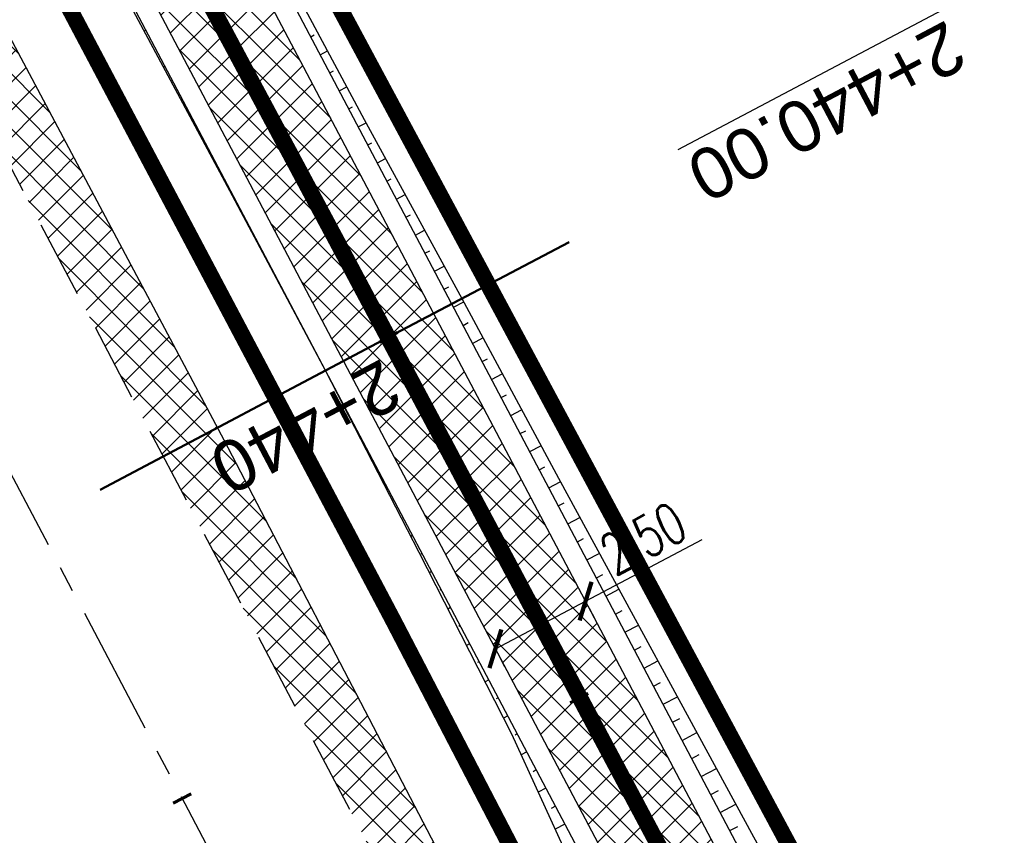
# Model space of a CAD drawing. Header units: metres. Extents: x 7529682 to 7533711, y 5721195 to 5727842.
# Tile 101 of 232: x 7530845 to 7530869, y 5725630 to 5725650. Entities that reach past the tile are written whole.
import ezdxf

# ---------------------------------------------------------------- set-up
doc = ezdxf.new("R2010")
doc.units = ezdxf.units.M
doc.header["$PDMODE"] = 1
doc.header["$PDSIZE"] = 0.3
for name, pattern in [('817-dzialki-09-05-04$0$HIDDEN', [0.375, 0.25, -0.125]), ('ACAD_ISO05W100', [33, 24, -3, 0, -3, 0, -3]), ('CENTER', [50.800000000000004, 31.75, -6.35, 6.35, -6.35]), ('CENTER2', [28.575000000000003, 19.05, -3.175, 3.175, -3.175]), ('HIDDEN', [9.524999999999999, 6.35, -3.175])]:
    doc.linetypes.add(name, pattern=pattern)
for name, color, linetype in [('C-DROGI-SYTUACJA', 7, 'Continuous'), ('C-DROGI-SYTUACJA-ETYKIETY', 7, 'Continuous'), ('D-hatch-pobocza', 131, 'Continuous'), ('D-pobocza', 60, 'Continuous'), ('D-rowy', 160, 'Continuous'), ('D-skarpa', 2, 'Continuous'), ('D-skarpa-kreskowanie', 2, 'Continuous'), ('D-wymiary', 1, 'Continuous')]:
    doc.layers.add(name, color=color, linetype=linetype)
for name, color, linetype, lineweight, true_color in [('D-hatch-ciag-pieszo-rowerowy', 7, 'Continuous', 13, 0xff9f80), ('D-LR-etap-III', 7, '817-dzialki-09-05-04$0$HIDDEN', 50, 0x00008f), ('D-przekroje-pop', 7, 'Continuous', 50, 0x000099)]:
    doc.layers.add(name, color=color, linetype=linetype, lineweight=lineweight, true_color=true_color)
for name, color, linetype, lineweight in [('D-krawędzie', 3, 'Continuous', 30), ('D-obrzeża', 2, 'Continuous', 30), ('D-oś', 10, 'CENTER', 30), ('D-pas-drogowy', 7, 'ACAD_ISO05W100', 50)]:
    doc.layers.add(name, color=color, linetype=linetype, lineweight=lineweight)
doc.layers.add('poprzeczki', color=7, linetype='Continuous', true_color=0x0000c7)
doc.styles.add('DIMTEXT', font='simplex.shx', dxfattribs={"width": 0.7})
doc.styles.get("Standard").update_dxf_attribs({"font": 'arial.ttf'})
doc.dimstyles.new('500', dxfattribs={"dimtxt": 1, "dimasz": 0.6999999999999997, "dimexe": 0.2, "dimexo": 0.5, "dimgap": 0.2, "dimtad": 1, "dimrnd": 0.005, "dimzin": 0, "dimdsep": 46, "dimtxsty": 'DIMTEXT', "dimblk": 'ARCHTICK', "dimcen": 0, "dimclrd": 256, "dimclre": 256, "dimclrt": 2, "dimadec": 5, "dimazin": 0, "dimtfac": 1, "dimtofl": 0, "dimtmove": 0, "dimatfit": 3, "dimfxl": 1, "dimtolj": 1, "dimtzin": 0, "dimlwd": -1, "dimlwe": -1, "dimarcsym": 0})
pattern_1 = [(45, (0, 0), (-0.3367596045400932, 0.3367596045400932), []), (135, (0, 0), (-0.3367596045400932, -0.3367596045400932), [])]

# ---------------------------------------------------------------- blocks, each defined once
blk = doc.blocks.new('_ArchTick')
at = {"color": 0, "linetype": 'ByBlock', "const_width": 0.15}
blk.add_lwpolyline([(-0.5, -0.5), (0.5, 0.5)], dxfattribs=at)
blk = doc.blocks.new('*D60')
at = {"layer": 'D-wymiary', "transparency": 16777216}
for p, q in [((7530858.886872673, 5725635.605452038), (7530861.74617086, 5725637.115040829)), ((7530856.676075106, 5725634.438244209), (7530858.886872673, 5725635.605452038)), ((7530859.120314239, 5725635.163292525), (7530858.9802493, 5725635.428588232)), ((7530856.909516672, 5725633.996084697), (7530856.769451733, 5725634.261380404))]:
    blk.add_line(p, q, dxfattribs=at)
at = {"layer": 'Defpoints', "color": 0, "transparency": 16777216}
for p in [(7530858.886872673, 5725635.605452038), (7530858.886872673, 5725635.605452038), (7530856.676075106, 5725634.438244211)]:
    blk.add_point(p, dxfattribs=at)
at = {"layer": 'D-wymiary', "transparency": 16777216, "xscale": 0.6999999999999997, "yscale": 0.6999999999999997, "zscale": 0.6999999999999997}
for p, rotation in [((7530858.886872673, 5725635.605452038), 27.83216332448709), ((7530856.676075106, 5725634.438244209), 207.8321633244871)]:
    blk.add_blockref('_ArchTick', p, dxfattribs=dict(at, rotation=rotation))
at = {"layer": 'D-wymiary', "color": 2, "transparency": 16777216, "insert": (7530860.299215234, 5725637.142678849), "char_height": 1, "attachment_point": 5, "rotation": 27.832163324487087, "style": 'DIMTEXT'}
blk.add_mtext('\\A1;2.50', dxfattribs=at)
blk = doc.blocks.new('AeccTickLine')
at = {"color": 0, "linetype": 'ByBlock', "lineweight": -2}
blk.add_line((0, 1), (-3.673819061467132e-16, -1), dxfattribs=at)

msp = doc.modelspace()

# ---------------------------------------------------------------- hatches: boundary and pattern name
at = {"layer": 'D-hatch-ciag-pieszo-rowerowy'}
h = msp.add_hatch(dxfattribs=at)
h.set_pattern_fill('ANSI37', color=256, scale=0.15, style=0)
h.set_pattern_definition(pattern_1)
edge = h.paths.add_edge_path()
edge.add_line((7530818.124334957, 5725713.249359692), (7530816.540020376, 5725710.847100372))
edge.add_line((7530816.540020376, 5725710.847100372), (7530819.007277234, 5725705.983293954))
edge.add_line((7530819.007277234, 5725705.983293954), (7530845.280506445, 5725656.022485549))
edge.add_line((7530845.280506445, 5725656.022485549), (7530865.098461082, 5725618.485480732))
edge.add_line((7530865.098461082, 5725618.485480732), (7530869.70981049, 5725609.718526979))
edge.add_line((7530869.70981049, 5725609.718526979), (7530876.808834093, 5725596.199115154))
edge.add_arc((7530894.516073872, 5725605.497161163), 20.00000000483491, 207.7038992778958, 238.1442358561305)
edge.add_line((7530883.960419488, 5725588.509572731), (7530886.535482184, 5725586.909494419))
edge.add_arc((7530875.979827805, 5725569.92190599), 19.99999999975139, 27.703899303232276, 58.144235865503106, ccw=False)
edge.add_line((7530893.687067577, 5725579.219952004), (7530895.075885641, 5725576.575080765))
edge.add_line((7530895.075885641, 5725576.575080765), (7530899.583029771, 5725578.80364787))
edge.add_line((7530899.583029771, 5725578.80364787), (7530895.584255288, 5725580.984413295))
edge.add_arc((7530877.877015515, 5725571.686367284), 20.00000000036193, 27.70389929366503, 58.14423586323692)
edge.add_line((7530888.432669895, 5725588.673955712), (7530885.857607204, 5725590.27403402))
edge.add_arc((7530896.413261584, 5725607.26162245), 20.00000000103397, 207.7038992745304, 238.1442358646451, ccw=False)
edge.add_line((7530878.706021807, 5725597.963576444), (7530871.923215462, 5725610.88078273))
edge.add_line((7530871.923215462, 5725610.88078273), (7530867.310156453, 5725619.650988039))
edge.add_line((7530867.310156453, 5725619.650988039), (7530847.49262991, 5725657.187182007))
edge.add_line((7530847.49262991, 5725657.187182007), (7530821.21878027, 5725707.149163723))
edge.add_line((7530821.21878027, 5725707.149163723), (7530818.124334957, 5725713.249359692))
at = {"layer": 'D-hatch-pobocza'}
h = msp.add_hatch(dxfattribs=at)
h.set_pattern_fill('ANSI37', color=256, scale=0.15, style=0)
h.set_pattern_definition(pattern_1)
h.paths.add_polyline_path([(7530850.03, 5725639.55), (7530838.259999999, 5725661.68), (7530828.61, 5725680.54), (7530814.732364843, 5725707.80960475), (7530813.811654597, 5725705.117107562), (7530824.739035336, 5725684.389287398), (7530840.856259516, 5725653.693092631), (7530860.675070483, 5725616.154465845), (7530865.283000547, 5725607.394015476), (7530878.050274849, 5725583.079962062), (7530883.103617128, 5725573.520038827), (7530886.053023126, 5725572.463225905), (7530871.95, 5725597.92), (7530858.969999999, 5725622.4)])

# ---------------------------------------------------------------- linework, layer by layer
at = {"layer": 'C-DROGI-SYTUACJA', "color": 10, "linetype": 'CENTER2', "lineweight": 35, "ltscale": 0.2}
msp.add_lwpolyline([(7530731.225186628, 5725876.243669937), (7530749.9411932, 5725840.80064079), (7530776.607199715, 5725790.32115803), (7530793.835011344, 5725757.415136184), (7530804.978317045, 5725736.312752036, -0.004099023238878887), (7530807.239406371, 5725731.944510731), (7530820.113028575, 5725706.566228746), (7530830.270223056, 5725687.299354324), (7530846.386568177, 5725656.604833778), (7530866.204308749, 5725619.068234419), (7530877.760224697, 5725597.076230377, 0.1335355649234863), (7530884.90917624, 5725589.391702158), (7530887.484076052, 5725587.791725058, -0.1336076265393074), (7530894.635661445, 5725580.10218264), (7530904.400482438, 5725561.506014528, -0.1127731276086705)], format="xyb", dxfattribs=at)
at = {"layer": 'D-krawędzie', "linetype": 'HIDDEN', "ltscale": 0.3, "flags": 128}
msp.add_lwpolyline([(7530572.009999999, 5726166.06), (7530620.380949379, 5726072.761487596), (7530641.555222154, 5726032.007915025), (7530660.960861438, 5725995.070069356), (7530689.128213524, 5725941.540167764), (7530707.335918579, 5725907.031820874), (7530725.255781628, 5725873.092686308), (7530743.969545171, 5725837.653904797), (7530770.526708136, 5725787.119408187), (7530787.864146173, 5725754.266918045), (7530809.897571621, 5725712.541613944), (7530824.739035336, 5725684.389287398), (7530840.856259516, 5725653.693092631), (7530860.675070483, 5725616.154465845), (7530865.283000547, 5725607.394015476), (7530878.050274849, 5725583.079962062), (7530918.171722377, 5725507.178125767), (7530950.162943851, 5725446.305402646), (7530993.419108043, 5725364.264712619), (7531022.766433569, 5725308.719304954), (7531053.80955549, 5725249.872416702), (7531081.165622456, 5725197.874670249), (7531103.902359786, 5725154.540603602), (7531128.123220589, 5725108.448161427), (7531149.3, 5725068.249999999), (7531167.380094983, 5725033.766927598), (7531197.164745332, 5724976.987689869), (7531228.151004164, 5724918.034426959), (7531253.152837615, 5724870.491119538), (7531286.7961686, 5724806.653565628), (7531306.739858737, 5724768.664832), (7531335.094443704, 5724714.652299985), (7531357.3191504, 5724672.438740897), (7531373.644908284, 5724641.454376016), (7531392.161870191, 5724605.998675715), (7531418.480331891, 5724555.852756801), (7531439.726902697, 5724515.582472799), (7531468.399107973, 5724461.077223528), (7531491.782023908, 5724416.527754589), (7531531.990296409, 5724339.832565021), (7531557.226635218, 5724291.658956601), (7531569.851546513, 5724267.577443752), (7531591.375556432, 5724226.547822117), (7531610.003879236, 5724191.103071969), (7531616.882991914, 5724177.998849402), (7531629.984986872, 5724153.025496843), (7531641.006768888, 5724132.021778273), (7531664.906257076, 5724087.616922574), (7531677.64401952, 5724064.785715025), (7531683.112433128, 5724054.988140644), (7531686.752875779, 5724048.180044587), (7531695.447538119, 5724031.696667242), (7531703.748818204, 5724015.917210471), (7531709.214143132, 5724005.513965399), (7531719.388607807, 5723986.14687362), (7531726.295217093, 5723973.000144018), (7531732.740794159, 5723960.735633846), (7531735.13, 5723956.19)], dxfattribs=at)
at = {"layer": 'D-LR-etap-III', "ltscale": 10, "flags": 128}
msp.add_lwpolyline([(7531750.474471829, 5723895.103125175, 0.4, 0.4, 0), (7531750.505, 5723895.13, 0.4, 0.4, 0), (7531682.71, 5724022.92, 0.4, 0.4, 0), (7531619.177023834, 5724147.203692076, 0.4, 0.4, 0), (7531592.308960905, 5724198.48863389, 0.4, 0.4, 0), (7531553.263875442, 5724272.918564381, 0.4, 0.4, 0), (7531504.019999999, 5724366.79, 0.4, 0.4, 0), (7531482.09, 5724407.62, 0.4, 0.4, 0), (7531412.350402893, 5724541.182759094, 0.4, 0.4, 0), (7531388.463669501, 5724586.929768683, 0.4, 0.4, 0), (7531345.12, 5724669.94, 0.4, 0.4, 0), (7531127.66, 5725081.67, 0.4, 0.4, 0), (7531059.253139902, 5725211.040795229, 0.4, 0.4, 0), (7531008.007244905, 5725307.953830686, 0.4, 0.4, 0), (7530964.181635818, 5725390.835555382, 0.4, 0.4, 0), (7530914.557354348, 5725484.683561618, 0.4, 0.4, 0), (7530865.243241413, 5725577.493975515, 0.4, 0.4, 0), (7530840.085257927, 5725624.058651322, 0.4, 0.4, 0), (7530802.559525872, 5725694.924584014, 0.4, 0.4, 0), (7530755.54, 5725787.51, 0.4, 0.4, 0), (7530708.717810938, 5725876.303221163, 0.4, 0.4, 0), (7530695.12, 5725902.09, 0.4, 0.4, 0), (7530642.91397006, 5726001.07839487, 0.4, 0.4, 0), (7530634.934723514, 5726016.146615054, 0.4, 0.4, 0), (7530610.820000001, 5726061.929999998, 0.4, 0.4, 0), (7530610.820000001, 5726061.929999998, 0.4, 0.4, 0), (7530607.21, 5726063.51, 0.4, 0.4, 0), (7530597.42, 5726080.68, 0.4, 0.4, 0), (7530591.16, 5726088.44, 0.4, 0.4, 0), (7530581.28, 5726107.21, 0.4, 0.4, 0), (7530571.29, 5726130.56, 0.4, 0.4, 0), (7530549.554994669, 5726171.527317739, 0.4, 0.4, 0), (7530531.014309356, 5726206.473807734, 0.4, 0.4, 0), (7530516.461208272, 5726236.016618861, 0.4, 0.4, 0), (7530500.798929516, 5726266.141265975, 0.4, 0.4, 0), (7530491.349999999, 5726283.94, 0.4, 0.4, 0), (7530482.4, 5726303.41, 0.4, 0.4, 0), (7530482.4, 5726303.41, 0.4, 0.4, 0), (7530450.41, 5726357.28, 0.4, 0.4, 0), (7530397.759396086, 5726458.499907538, 0.4, 0.4, 0), (7530334.707815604, 5726583.664702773, 0.4, 0.4, 0), (7530303.939274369, 5726645.167943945, 0.4, 0.4, 0), (7530300.509779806, 5726651.777515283, 0.4, 0.4, 0), (7530289.213532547, 5726671.966724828, 0.4, 0.4, 0), (7530281.54, 5726685.57, 0.4, 0.4, 0), (7530261.37085633, 5726724.163374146, 0.4, 0.4, 0), (7530254.03, 5726738.21, 0.4, 0.4, 0), (7530197.219999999, 5726845.06, 0.4, 0.4, 0), (7530194.71, 5726849.15, 0.4, 0.4, 0), (7530195.92, 5726850.75, 0.4, 0.4, 0), (7530170.546669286, 5726892.961489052, 0.4, 0.4, 0), (7530143.174718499, 5726945.065838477, 0.4, 0.4, 0), (7530105.059999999, 5727018.32, 0.4, 0.4, 0), (7530100.059999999, 5727027.16, 0.4, 0.4, 0), (7530062.318670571, 5727099.625398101, 0.4, 0.4, 0), (7530015.378537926, 5727189.420463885, 0.4, 0.4, 0), (7529983.207960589, 5727250.206596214, 0.4, 0.4, 0), (7529953.284293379, 5727306.74720398, 0.4, 0.4, 0), (7529900.67053443, 5727406.15903814, 0.4, 0.4, 0), (7529890.630239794, 5727425.131178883, 0.4, 0.4, 0), (7529875.155383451, 5727454.426350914, 0.4, 0.4, 0), (7529857.560096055, 5727487.787346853, 0.4, 0.4, 0), (7529835.194401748, 5727530.19312405, 0.4, 0.4, 0), (7529811.740544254, 5727574.662079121, 0.4, 0.4, 0), (7529792.101859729, 5727611.922638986, 0.4, 0.4, 0), (7529768.066117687, 5727657.469613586, 0.4, 0.4, 0), (7529755.210566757, 5727682.131373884, 0.4, 0.4, 0), (7529753.309999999, 5727681.13, 0.4, 0.4, 0), (7529739.21, 5727707.77, 0.4, 0.4, 0), (7529735.394745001, 5727711.251990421, 0.4, 0.4, 0), (7529725.42, 5727730.2, 0.4, 0.4, 0), (7529723.55, 5727729.88, 0.4, 0.4, 0), (7529695.566668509, 5727782.932080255, 0.4, 0.4, 0), (7529717.67971874, 5727794.024357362, 0.4, 0.4, 0), (7529736.274870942, 5727758.647400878, 0.4, 0.4, 0), (7529736.274870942, 5727758.647400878, 0.4, 0.4, 0), (7529744.511003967, 5727750.406106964, 0.4, 0.4, 0), (7529744.511003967, 5727750.406106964, 0.4, 0.4, 0), (7529750.282568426, 5727738.549848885, 0.4, 0.4, 0), (7529777.108510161, 5727687.569424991, 0.4, 0.4, 0), (7529796.51537536, 5727651.329932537, 0.4, 0.4, 0), (7529814.937945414, 5727616.793170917, 0.4, 0.4, 0), (7529839.006722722, 5727572.303976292, 0.4, 0.4, 0), (7529860.617626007, 5727532.509108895, 0.4, 0.4, 0), (7529882.348967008, 5727491.504261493, 0.4, 0.4, 0), (7529904.865139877, 5727449.096370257, 0.4, 0.4, 0), (7529920.747384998, 5727418.884773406, 0.4, 0.4, 0), (7529946.676504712, 5727368.547487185, 0.4, 0.4, 0), (7529972.024701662, 5727320.573310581, 0.4, 0.4, 0), (7529987.740014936, 5727290.153392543, 0.4, 0.4, 0), (7529996.497385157, 5727273.661630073, 0.4, 0.4, 0), (7530017.541471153, 5727234.202689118, 0.4, 0.4, 0), (7530033.053657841, 5727204.864166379, 0.4, 0.4, 0), (7530051.622983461, 5727170.222745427, 0.4, 0.4, 0), (7530069.276612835, 5727137.015751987, 0.4, 0.4, 0), (7530089.385386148, 5727097.533639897, 0.4, 0.4, 0), (7530109.712512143, 5727060.746615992, 0.4, 0.4, 0), (7530136.769722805, 5727011.640131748, 0.4, 0.4, 0), (7530162.446686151, 5726962.743777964, 0.4, 0.4, 0), (7530187.674104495, 5726916.992101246, 0.4, 0.4, 0), (7530207.820739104, 5726879.335323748, 0.4, 0.4, 0), (7530230.625609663, 5726834.518686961, 0.4, 0.4, 0), (7530262.288093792, 5726776.61832811, 0.4, 0.4, 0), (7530277.509672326, 5726760.213143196, 0.4, 0.4, 0), (7530286.036865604, 5726744.106684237, 0.4, 0.4, 0), (7530288.097472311, 5726735.884066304, 0.4, 0.4, 0), (7530290.393870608, 5726725.046963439, 0.4, 0.4, 0), (7530296.17664807, 5726713.582980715, 0.4, 0.4, 0), (7530302.726195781, 5726701.18226779, 0.4, 0.4, 0), (7530325.685047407, 5726657.466383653, 0.4, 0.4, 0), (7530343.243978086, 5726623.648592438, 0.4, 0.4, 0), (7530360.229820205, 5726591.746871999, 0.4, 0.4, 0), (7530383.20855044, 5726548.059469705, 0.4, 0.4, 0), (7530406.017875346, 5726503.605514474, 0.4, 0.4, 0), (7530427.464919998, 5726462.620289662, 0.4, 0.4, 0), (7530447.9278544, 5726424.388014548, 0.4, 0.4, 0), (7530471.126878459, 5726379.920667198, 0.4, 0.4, 0), (7530490.501003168, 5726343.033350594, 0.4, 0.4, 0), (7530509.499458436, 5726306.733076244, 0.4, 0.4, 0), (7530529.890269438, 5726267.244072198, 0.4, 0.4, 0), (7530543.852446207, 5726238.990319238, 0.4, 0.4, 0), (7530554.808897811, 5726218.943990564, 0.4, 0.4, 0), (7530559.027108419, 5726212.223286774, 0.4, 0.4, 0), (7530563.060988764, 5726206.409670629, 0.4, 0.4, 0), (7530566.93354971, 5726200.463543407, 0.4, 0.4, 0), (7530569.771022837, 5726194.901501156, 0.4, 0.4, 0), (7530571.47319415, 5726191.282350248, 0.4, 0.4, 0), (7530572.839142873, 5726188.024533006, 0.4, 0.4, 0), (7530575.295071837, 5726182.034664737, 0.4, 0.4, 0), (7530579.736851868, 5726173.306070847, 0.4, 0.4, 0), (7530583.3, 5726167.41, 0.4, 0.4, 0), (7530593.4, 5726163.33, 0.4, 0.4, 0), (7530598.618375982, 5726155.264489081, 0.4, 0.4, 0), (7530608.258304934, 5726140.497132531, 0.4, 0.4, 0), (7530603.269999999, 5726136.83, 0.4, 0.4, 0), (7530606.53, 5726131.84, 0.4, 0.4, 0), (7530604.239057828, 5726124.21679044, 0.4, 0.4, 0), (7530605.847136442, 5726121.630127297, 0.4, 0.4, 0), (7530608.971611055, 5726116.164124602, 0.4, 0.4, 0), (7530618.114293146, 5726097.791111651, 0.4, 0.4, 0), (7530651.213125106, 5726034.959524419, 0.4, 0.4, 0), (7530670.243741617, 5725998.61095082, 0.4, 0.4, 0), (7530698.075474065, 5725945.952624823, 0.4, 0.4, 0), (7530716.505955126, 5725911.3051464, 0.4, 0.4, 0), (7530735.223454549, 5725875.667401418, 0.4, 0.4, 0), (7530752.504235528, 5725842.154920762, 0.4, 0.4, 0), (7530778.310652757, 5725793.501254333, 0.4, 0.4, 0), (7530797.499961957, 5725756.381811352, 0.4, 0.4, 0), (7530812.518974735, 5725728.28874362, 0.4, 0.4, 0), (7530820.039295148, 5725713.160404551, 0.4, 0.4, 0), (7530822.422446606, 5725710.193574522, 0.4, 0.4, 0), (7530833.154893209, 5725688.800634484, 0.4, 0.4, 0), (7530849.629354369, 5725656.158601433, 0.4, 0.4, 0), (7530867.98290276, 5725621.963939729, 0.4, 0.4, 0), (7530872.629809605, 5725612.88760475, 0.4, 0.4, 0), (7530880.354488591, 5725597.594500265, 0.4, 0.4, 0), (7530883.839446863, 5725593.389159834, 0.4, 0.4, 0), (7530891.782113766, 5725587.763349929, 0.4, 0.4, 0), (7530895.038670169, 5725584.280746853, 0.4, 0.4, 0), (7530897.033644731, 5725580.941110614, 0.4, 0.4, 0), (7530900.951646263, 5725579.945856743, 0.4, 0.4, 0), (7530904.80970798, 5725571.977328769, 0.4, 0.4, 0), (7530903.682362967, 5725568.566434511, 0.4, 0.4, 0), (7530908.900614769, 5725558.844845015, 0.4, 0.4, 0), (7530910.252030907, 5725545.671606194, 0.4, 0.4, 0), (7530912.872986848, 5725538.645543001, 0.4, 0.4, 0), (7530945.278171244, 5725478.464284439, 0.4, 0.4, 0), (7530959.692318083, 5725450.24628822, 0.4, 0.4, 0), (7531002.82670893, 5725368.192370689, 0.4, 0.4, 0), (7531044.703532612, 5725290.314293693, 0.4, 0.4, 0), (7531064.098839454, 5725253.212562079, 0.4, 0.4, 0), (7531083.010253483, 5725216.677517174, 0.4, 0.4, 0), (7531113.013137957, 5725158.465613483, 0.4, 0.4, 0), (7531137.364304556, 5725113.07076138, 0.4, 0.4, 0), (7531150.830830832, 5725086.711759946, 0.4, 0.4, 0), (7531159.745663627, 5725076.640848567, 0.4, 0.4, 0), (7531166.309999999, 5725074.58, 0.4, 0.4, 0), (7531172.29, 5725062.58, 0.4, 0.4, 0), (7531170.589828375, 5725055.605912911, 0.4, 0.4, 0), (7531173.732823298, 5725044.080706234, 0.4, 0.4, 0), (7531215.342008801, 5724964.859648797, 0.4, 0.4, 0), (7531238.054496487, 5724921.684649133, 0.4, 0.4, 0), (7531262.389821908, 5724875.282876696, 0.4, 0.4, 0), (7531295.587160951, 5724811.265731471, 0.4, 0.4, 0), (7531348.487908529, 5724712.362812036, 0.4, 0.4, 0), (7531363.740817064, 5724682.68394264, 0.4, 0.4, 0), (7531366.986905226, 5724675.865317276, 0.4, 0.4, 0), (7531382.541261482, 5724646.110625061, 0.4, 0.4, 0), (7531401.299165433, 5724610.874551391, 0.4, 0.4, 0), (7531428.964837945, 5724558.862274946, 0.4, 0.4, 0), (7531449.111202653, 5724520.397801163, 0.4, 0.4, 0), (7531477.292992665, 5724465.831467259, 0.4, 0.4, 0), (7531500.996290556, 5724421.112506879, 0.4, 0.4, 0), (7531512.121834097, 5724400.549045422, 0.4, 0.4, 0), (7531513.78163794, 5724396.757451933, 0.4, 0.4, 0), (7531526.32, 5724379.39, 0.4, 0.4, 0), (7531566.783642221, 5724302.73628205, 0.4, 0.4, 0), (7531578.579156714, 5724282.774819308, 0.4, 0.4, 0), (7531584.232619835, 5724273.111246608, 0.4, 0.4, 0), (7531590.109283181, 5724263.508189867, 0.4, 0.4, 0), (7531593.027899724, 5724258.771479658, 0.4, 0.4, 0), (7531595.711841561, 5724254.226824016, 0.4, 0.4, 0), (7531601.659976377, 5724243.898197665, 0.4, 0.4, 0), (7531606.097733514, 5724235.986407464, 0.4, 0.4, 0), (7531609.382207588, 5724230.799061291, 0.4, 0.4, 0), (7531611.580260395, 5724227.671180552, 0.4, 0.4, 0), (7531612.707802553, 5724225.86410867, 0.4, 0.4, 0), (7531618.665224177, 5724214.480919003, 0.4, 0.4, 0), (7531619.885522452, 5724212.333950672, 0.4, 0.4, 0), (7531620.931818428, 5724210.787064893, 0.4, 0.4, 0), (7531623.518605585, 5724207.111542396, 0.4, 0.4, 0), (7531626.143926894, 5724203.61306897, 0.4, 0.4, 0), (7531632.022984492, 5724196.485954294, 0.4, 0.4, 0), (7531653.949089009, 5724152.617641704, 0.4, 0.4, 0), (7531656.750690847, 5724143.103797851, 0.4, 0.4, 0), (7531659.61440691, 5724133.254504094, 0.4, 0.4, 0), (7531661.627147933, 5724128.646047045, 0.4, 0.4, 0.01093811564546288), (7531674.314987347, 5724101.43546424, 0.4, 0.4, 0), (7531685.137626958, 5724081.408252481, 0.4, 0.4, 0), (7531692.159945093, 5724066.277333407, 0.4, 0.4, 0), (7531699.662164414, 5724051.388120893, 0.4, 0.4, 0), (7531704.480624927, 5724040.808561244, 0.4, 0.4, 0), (7531704.480624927, 5724040.808561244, 0.4, 0.4, 0), (7531704.401251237, 5724037.368913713, 0.4, 0.4, 0), (7531720.383609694, 5724003.441317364, 0.4, 0.4, 0), (7531728.79890528, 5723986.206298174, 0.4, 0.4, 0), (7531733.237926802, 5723977.192631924, 0.4, 0.4, 0), (7531736.750027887, 5723969.505210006, 0.4, 0.4, 0), (7531737.336143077, 5723968.518916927, 0.4, 0.4, 0), (7531738.285051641, 5723967.699360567, 0.4, 0.4, 0), (7531742.180915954, 5723962.346428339, 0.4, 0.4, 0), (7531744.286141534, 5723958.615526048, 0.4, 0.4, 0), (7531755.393260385, 5723944.192617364, 0.4, 0.4, 0), (7531758.69, 5723936.76, 0.4, 0.4, 0), (7531780.08, 5723929.25, 0.4, 0.4, 0), (7531792.611989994, 5723906.337708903, 0.4, 0.4, 0), (7531792.611989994, 5723906.337708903, 0.4, 0.4, 0), (7531756.962094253, 5723883.055323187, 0.4, 0.4, 0), (7531750.46, 5723895.130000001, 0.4, 0.4, 0), (7531750.46, 5723895.130000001, 0, 0, 0)], format="xyseb", dxfattribs=at)
at = {"layer": 'D-obrzeża'}
for points in [[(7530899.583029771, 5725578.80364787), (7530896.833245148, 5725580.303266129, -0.1318475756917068), (7530894.957147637, 5725582.091610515, 0.1174482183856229), (7530888.432669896, 5725588.673955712), (7530885.857607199, 5725590.274034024, -0.1336076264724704), (7530878.706021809, 5725597.963576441), (7530871.923215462, 5725610.88078273), (7530867.310156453, 5725619.650988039), (7530847.49262991, 5725657.187182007), (7530831.376460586, 5725687.881367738), (7530821.21878027, 5725707.149163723)], [(7530819.007277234, 5725705.983293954), (7530829.163985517, 5725686.717340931), (7530845.280506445, 5725656.022485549), (7530865.098461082, 5725618.485480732), (7530869.70981049, 5725609.718526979), (7530876.808834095, 5725596.199115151, 0.1336076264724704), (7530883.960419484, 5725588.509572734), (7530886.535482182, 5725586.909494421, -0.1336076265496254), (7530893.687067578, 5725579.219952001), (7530895.075659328, 5725576.575511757)]]:
    msp.add_lwpolyline(points, format="xyb", dxfattribs=at)
at = {"layer": 'D-oś', "ltscale": 0.1}
msp.add_lwpolyline([(7530915.075467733, 5725505.546186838), (7530874.953735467, 5725581.448561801), (7530862.185373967, 5725605.764687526), (7530857.578697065, 5725614.522755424), (7530837.759286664, 5725652.062517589), (7530821.64157021, 5725682.759649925), (7530806.802584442, 5725710.90727788), (7530784.768746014, 5725752.633364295), (7530767.429894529, 5725785.48853276), (7530740.872937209, 5725836.022638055), (7530722.160718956, 5725871.458493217), (7530704.240385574, 5725905.398518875), (7530686.031764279, 5725939.908602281), (7530657.86242703, 5725993.442278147), (7530638.453085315, 5726030.387171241), (7530594.845000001, 5726110.895), (7530594.845000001, 5726110.895), (7530594.845000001, 5726110.895), (7530540.21, 5726214.45)], dxfattribs=at)
at = {"layer": 'D-pas-drogowy', "ltscale": 0.2, "flags": 128}
msp.add_lwpolyline([(7531633.018560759, 5724182.834272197, 0.4, 0.4, 0), (7531617.558899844, 5724211.608162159, 0.4, 0.4, 0), (7531566.783642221, 5724302.73628205, 0.4, 0.4, 0), (7531538.419082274, 5724356.469679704, 0.4, 0.4, 0), (7531526.32, 5724379.39, 0.4, 0.4, 0), (7531516.102085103, 5724393.607319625, 0.4, 0.4, 0.001485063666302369), (7531513.78037409, 5724396.837773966, 0.4, 0.4, 0), (7531501.87, 5724413.41, 0.4, 0.4, 0), (7531474.926107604, 5724464.507896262, 0.4, 0.4, 0), (7531446.200436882, 5724518.992313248, 0.4, 0.4, 0), (7531424.962185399, 5724559.262257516, 0.4, 0.4, 0), (7531398.444460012, 5724609.565801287, 0.4, 0.4, 0), (7531379.647455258, 5724645.216004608, 0.4, 0.4, 0), (7531365.23, 5724672.56, 0.4, 0.4, 0), (7531341.305752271, 5724717.915356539, 0.4, 0.4, 0), (7531312.899996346, 5724771.788898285, 0.4, 0.4, 0), (7531292.590923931, 5724810.306502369, 0.4, 0.4, 0), (7531259.391619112, 5724873.271351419, 0.4, 0.4, 0), (7531233.740401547, 5724921.922582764, 0.4, 0.4, 0), (7531203.072738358, 5724980.092044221, 0.4, 0.4, 0), (7531173.471398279, 5725036.225177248, 0.4, 0.4, 0), (7531168.269999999, 5725046.09, 0.4, 0.4, 0), (7531172.29, 5725062.58, 0.4, 0.4, 0), (7531166.309999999, 5725074.58, 0.4, 0.4, 0), (7531150.32, 5725079.6, 0.4, 0.4, 0), (7531141.5, 5725096.43, 0.4, 0.4, 0), (7531109.311735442, 5725157.814415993, 0.4, 0.4, 0), (7531086.641300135, 5725201.047918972, 0.4, 0.4, 0), (7531059.198258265, 5725253.383662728, 0.4, 0.4, 0), (7531028.206828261, 5725312.48946212, 0.4, 0.4, 0), (7530999.104694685, 5725367.990143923, 0.4, 0.4, 0), (7530956.247527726, 5725449.724815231, 0.4, 0.4, 0), (7530924.397774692, 5725510.463768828, 0.4, 0.4, 0), (7530897.509999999, 5725561.74, 0.4, 0.4, 0), (7530894.46, 5725566.14, 0.4, 0.4, 0), (7530892.16, 5725570.49, 0.4, 0.4, 0), (7530869.362688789, 5725613.307018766, 0.4, 0.4, 0), (7530861.693971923, 5725627.704613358, 0.4, 0.4, 0), (7530852.74, 5725644.52, 0.4, 0.4, 0), (7530831.509999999, 5725684.2, 0.4, 0.4, 0), (7530811.13, 5725722.52, 0.4, 0.4, 0), (7530792.3476413, 5725757.940652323, 0.4, 0.4, 0), (7530768.03, 5725803.8, 0.4, 0.4, 0), (7530748.768542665, 5725840.178507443, 0.4, 0.4, 0), (7530727.7, 5725879.97, 0.4, 0.4, 0), (7530712.0981582, 5725909.54523909, 0.4, 0.4, 0), (7530693.644105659, 5725944.645156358, 0.4, 0.4, 0), (7530665.702224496, 5725997.538976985, 0.4, 0.4, 0), (7530641.759999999, 5726042.88, 0.4, 0.4, 0), (7530616.5, 5726091.48, 0.4, 0.4, 0), (7530604.628439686, 5726114.319880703, 0.4, 0.4, -0.007762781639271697), (7530602.5, 5726118.43, 0.4, 0.4, 0), (7530603.992037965, 5726123.394821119, 0.4, 0.4, 0), (7530606.53, 5726131.84, 0.4, 0.4, 0), (7530603.269999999, 5726136.83, 0.4, 0.4, 0), (7530593.775620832, 5726151.368713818, 0.4, 0.4, 0), (7530590.202637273, 5726156.84001263, 0.4, 0.4, 0), (7530583.3, 5726167.41, 0.4, 0.4, 0), (7530580.578343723, 5726170.427567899, 0.4, 0.4, 0), (7530575.849999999, 5726175.67, 0.4, 0.4, 0), (7530569.009999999, 5726186.66, 0.4, 0.4, 0), (7530562.555322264, 5726199.189409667, 0.4, 0.4, 0), (7530555.67, 5726211.39, 0.4, 0.4, 0), (7530548.29, 5726224.23, 0.4, 0.4, 0), (7530540.58, 5726237.71, 0.4, 0.4, 0), (7530532.679999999, 5726252.65, 0.4, 0.4, 0), (7530524.059999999, 5726269.35, 0.4, 0.4, 0), (7530502.82, 5726309.91, 0.4, 0.4, 0), (7530488.83, 5726336.63, 0.4, 0.4, 0), (7530466.03, 5726380.16, 0.4, 0.4, 0), (7530438.469999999, 5726432.77, 0.4, 0.4, 0), (7530424.53, 5726459.09, 0.4, 0.4, 0), (7530401.63, 5726502.97, 0.4, 0.4, 0), (7530383.38, 5726538.06, 0.4, 0.4, 0), (7530353.969999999, 5726593.52, 0.4, 0.4, 0), (7530338.469999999, 5726622.74, 0.4, 0.4, 0), (7530322.009999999, 5726653.88, 0.4, 0.4, 0), (7530297.54, 5726700.33, 0.4, 0.4, 0), (7530287.38, 5726719.6, 0.4, 0.4, 0), (7530285.94993921, 5726722.315508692, 0.4, 0.4, 0), (7530280.259999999, 5726733.12, 0.4, 0.4, 0), (7530266.73, 5726758.74, 0.4, 0.4, 0), (7530260.42, 5726770.47, 0.4, 0.4, 0), (7530253.25, 5726783.82, 0.4, 0.4, 0), (7530244.95, 5726799.33, 0.4, 0.4, 0), (7530239.389999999, 5726808.49, 0.4, 0.4, 0), (7530238.29, 5726807.9, 0.4, 0.4, 0), (7530218.11, 5726850.67, 0.4, 0.4, 0), (7530175.906646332, 5726928.168028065, 0.4, 0.4, 0), (7530096.679999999, 5727076.15, 0.4, 0.4, 0), (7530094.679999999, 5727079.89, 0.4, 0.4, 0), (7530064.59693469, 5727135.522637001, 0.4, 0.4, 0), (7530046.730970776, 5727168.8921561, 0.4, 0.4, 0), (7530025.803045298, 5727208.461374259, 0.4, 0.4, 0), (7530012.846501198, 5727232.979315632, 0.4, 0.4, 0), (7529994.15, 5727268.45, 0.4, 0.4, 0), (7529981.670868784, 5727291.93018666, 0.4, 0.4, 0), (7529949.889999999, 5727351.73, 0.4, 0.4, 0), (7529924.75, 5727399.03, 0.4, 0.4, 0), (7529915.515824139, 5727417.099754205, 0.4, 0.4, 0), (7529885.83, 5727475.19, 0.4, 0.4, 0), (7529862.559999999, 5727519.97, 0.4, 0.4, 0), (7529852.984923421, 5727538.191086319, 0.4, 0.4, 0), (7529836.513084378, 5727569.51130111, 0.4, 0.4, 0), (7529815.36890814, 5727609.140983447, 0.4, 0.4, 0), (7529792.795203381, 5727651.247499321, 0.4, 0.4, 0), (7529774.199114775, 5727685.858348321, 0.4, 0.4, 0), (7529746.966026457, 5727736.059440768, 0.4, 0.4, 0), (7529733.92, 5727757.62, 0.4, 0.4, 0), (7529708.607472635, 5727806.388536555, 0.4, 0.4, 0), (7529688.491967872, 5727796.344621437, 0.4, 0.4, 0), (7529723.55, 5727729.88, 0.4, 0.4, 0), (7529725.42, 5727730.2, 0.4, 0.4, 0), (7529735.38, 5727711.28, 0.4, 0.4, 0), (7529739.21, 5727707.77, 0.4, 0.4, 0), (7529753.309999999, 5727681.13, 0.4, 0.4, 0), (7529755.178396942, 5727682.114424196, 0.4, 0.4, 0), (7529792.101859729, 5727611.922638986, 0.4, 0.4, 0), (7529811.740544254, 5727574.662079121, 0.4, 0.4, 0), (7529835.194401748, 5727530.19312405, 0.4, 0.4, 0), (7529857.560096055, 5727487.787346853, 0.4, 0.4, 0), (7529875.155383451, 5727454.426350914, 0.4, 0.4, 0), (7529890.630239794, 5727425.131178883, 0.4, 0.4, 0), (7529900.67053443, 5727406.15903814, 0.4, 0.4, 0), (7529953.284293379, 5727306.74720398, 0.4, 0.4, 0), (7529983.207960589, 5727250.206596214, 0.4, 0.4, 0), (7530015.378537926, 5727189.420463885, 0.4, 0.4, 0), (7530062.318670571, 5727099.625398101, 0.4, 0.4, 0), (7530100.059999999, 5727027.16, 0.4, 0.4, 0), (7530105.059999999, 5727018.32, 0.4, 0.4, 0), (7530143.174718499, 5726945.065838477, 0.4, 0.4, 0), (7530170.546669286, 5726892.961489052, 0.4, 0.4, 0), (7530195.92, 5726850.75, 0.4, 0.4, 0), (7530194.71, 5726849.15, 0.4, 0.4, 0), (7530197.219999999, 5726845.06, 0.4, 0.4, 0), (7530254.03, 5726738.21, 0.4, 0.4, 0), (7530261.37085633, 5726724.163374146, 0.4, 0.4, 0), (7530281.54, 5726685.57, 0.4, 0.4, 0), (7530289.213532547, 5726671.966724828, 0.4, 0.4, 0), (7530300.509779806, 5726651.777515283, 0.4, 0.4, 0), (7530303.939274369, 5726645.167943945, 0.4, 0.4, 0), (7530334.707815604, 5726583.664702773, 0.4, 0.4, 0), (7530397.759396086, 5726458.499907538, 0.4, 0.4, 0), (7530450.41, 5726357.28, 0.4, 0.4, 0), (7530482.4, 5726303.41, 0.4, 0.4, 0), (7530483.687990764, 5726301.003383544, 0.4, 0.4, 0), (7530491.349999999, 5726283.94, 0.4, 0.4, 0), (7530512.67, 5726243.78, 0.4, 0.4, 0), (7530529.429999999, 5726209.46, 0.4, 0.4, 0), (7530571.29, 5726130.56, 0.4, 0.4, 0), (7530581.28, 5726107.21, 0.4, 0.4, 0), (7530591.16, 5726088.44, 0.4, 0.4, 0), (7530597.42, 5726080.68, 0.4, 0.4, 0), (7530607.21, 5726063.51, 0.4, 0.4, 0), (7530610.820000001, 5726061.929999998, 0.4, 0.4, 0), (7530634.934723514, 5726016.146615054, 0.4, 0.4, 0), (7530642.91397006, 5726001.07839487, 0.4, 0.4, 0), (7530695.12, 5725902.09, 0.4, 0.4, 0), (7530708.717810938, 5725876.303221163, 0.4, 0.4, 0), (7530755.54, 5725787.51, 0.4, 0.4, 0), (7530802.559525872, 5725694.924584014, 0.4, 0.4, 0), (7530840.085257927, 5725624.058651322, 0.4, 0.4, 0), (7530865.243241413, 5725577.493975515, 0.4, 0.4, 0), (7530914.557354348, 5725484.683561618, 0.4, 0.4, 0), (7530964.181635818, 5725390.835555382, 0.4, 0.4, 0), (7531008.007244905, 5725307.953830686, 0.4, 0.4, 0), (7531059.253139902, 5725211.040795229, 0.4, 0.4, 0), (7531127.66, 5725081.67, 0.4, 0.4, 0), (7531345.12, 5724669.94, 0.4, 0.4, 0), (7531388.463669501, 5724586.929768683, 0.4, 0.4, 0), (7531412.350402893, 5724541.182759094, 0.4, 0.4, 0), (7531482.09, 5724407.62, 0.4, 0.4, 0), (7531504.019999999, 5724366.79, 0.4, 0.4, 0), (7531519.374444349, 5724337.520497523, 0.4, 0.4, 0), (7531563.748815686, 5724252.931583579, 0.4, 0.4, 0), (7531602.175111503, 5724179.681224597, 0.4, 0.4, 0), (7531619.177023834, 5724147.203692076, 0.4, 0.4, 0), (7531625.038493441, 5724135.63500206, 0.4, 0.4, 0), (7531656.796442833, 5724073.31633882, 0.4, 0.4, 0), (7531675.12, 5724037.36, 0.4, 0.4, 0), (7531682.71, 5724022.92, 0.4, 0.4, 0), (7531705.565196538, 5723979.810545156, 0.4, 0.4, 0), (7531736.605941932, 5723921.261514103, 0.4, 0.4, 0), (7531750.46, 5723895.130000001, 0.4, 0.4, 0), (7531740.769999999, 5723886.56, 0.4, 0.4, 0), (7531732.86, 5723885, 0.4, 0.4, 0), (7531722.179999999, 5723887.77, 0.4, 0.4, 0), (7531729.87, 5723862.17, 0.4, 0.4, 0), (7531742.92, 5723861.93, 0.4, 0.4, 0), (7531763.71, 5723859.52, 0.4, 0.4, 0), (7531768.42, 5723854.12, 0.4, 0.4, 0), (7531787.42, 5723817.97, 0.4, 0.4, 0), (7531795.57, 5723809.82, 0.4, 0.4, 0), (7531816.346897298, 5723819.850397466, 0.4, 0.4, 0), (7531816.346897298, 5723819.850397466, 0.4, 0.4, 0), (7531805.059999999, 5723843.23, 0.4, 0.4, 0), (7531803.61, 5723886.23, 0.4, 0.4, 0), (7531803.61, 5723886.23, 0.4, 0.4, 0), (7531780.08, 5723929.25, 0.4, 0.4, 0), (7531758.69, 5723936.76, 0.4, 0.4, 0), (7531749.3590272, 5723946.412126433, 0.4, 0.4, 0), (7531742.71, 5723953.29, 0.4, 0.4, 0), (7531735.177368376, 5723967.877529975, 0.4, 0.4, 0), (7531722.37, 5723992.68, 0.4, 0.4, 0), (7531705.041669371, 5724030.885563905, 0.4, 0.4, 0), (7531699.469999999, 5724043.17, 0.4, 0.4, 0), (7531692.69, 5724058.11, 0.4, 0.4, 0), (7531679.672010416, 5724084.016803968, 0.4, 0.4, 0), (7531674.55, 5724094.21, 0.4, 0.4, 0), (7531666.633166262, 5724114.002855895, 0.4, 0.4, 0), (7531649, 5724153.82, 0.4, 0.4, 0), (7531641.49, 5724149.34, 0.4, 0.4, 0), (7531626.04, 5724179.34, 0.4, 0.4, 0), (7531633.03, 5724182.84, 0, 0, 0)], format="xyseb", dxfattribs=at)
at = {"layer": 'D-pobocza'}
msp.add_lwpolyline([(7530886.053023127, 5725572.463225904), (7530871.95, 5725597.92), (7530858.969999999, 5725622.4), (7530850.03, 5725639.55), (7530838.259999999, 5725661.68), (7530828.61, 5725680.54), (7530814.732364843, 5725707.80960475)], dxfattribs=at)
for points in [[(7530896.348277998, 5725580.604899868), (7530896.026936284, 5725581.216864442, 0.1336076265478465), (7530888.696561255, 5725589.098645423), (7530886.121498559, 5725590.698723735, -0.1336076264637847), (7530879.148702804, 5725598.196027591), (7530872.365896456, 5725611.11323388), (7530867.752495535, 5725619.884089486), (7530847.935054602, 5725657.420121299), (7530831.818955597, 5725688.114173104), (7530821.661080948, 5725707.382337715)], [(7530818.564976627, 5725705.750120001), (7530828.721490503, 5725686.484535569), (7530844.838081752, 5725655.789546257), (7530864.656122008, 5725618.25237927), (7530869.267292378, 5725609.485765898), (7530876.366153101, 5725595.966664, 0.1336076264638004), (7530883.696528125, 5725588.084883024), (7530886.271590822, 5725586.484804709, -0.133607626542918), (7530893.244386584, 5725578.987500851), (7530894.624227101, 5725576.359726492)]]:
    msp.add_lwpolyline(points, format="xyb", dxfattribs=at)
at = {"layer": 'D-przekroje-pop', "extrusion": (0.4668831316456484, -0.8843190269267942, 0), "elevation": -1547265.498721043}
msp.add_lwpolyline([(9332888.23489752, 0), (9332883.23489752, 0), (9332875.23489752, 0)], dxfattribs=at)
at = {"layer": 'D-rowy', "linetype": 'HIDDEN', "ltscale": 0.1, "const_width": 0.4, "flags": 128}
msp.add_lwpolyline([(7530883.810764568, 5725577.738263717), (7530881.989102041, 5725581.824857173), (7530870.79461293, 5725603.155420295), (7530854.160482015, 5725635.155020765), (7530838.135953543, 5725665.424356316), (7530816.674009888, 5725707.159485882)], dxfattribs=at)
at = {"layer": 'D-skarpa', "linetype": 'Continuous'}
for points in [[(7530845.433975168, 5725654.480680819), (7530850.155181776, 5725645.665142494), (7530852.507902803, 5725641.253211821), (7530854.79849637, 5725636.808480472), (7530857.074458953, 5725632.35602458), (7530859.151880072, 5725627.798747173), (7530861.089431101, 5725623.16762426), (7530862.668583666, 5725621.145757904), (7530864.042654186, 5725619.072733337), (7530864.52177466, 5725618.179927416), (7530866.398996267, 5725614.66686903), (7530873.468715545, 5725601.436979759)], [(7530851.098232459, 5725651.817101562), (7530853.462289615, 5725647.411155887), (7530855.853869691, 5725643.019741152), (7530858.220829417, 5725638.615327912), (7530863.00587516, 5725629.833493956), (7530865.409352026, 5725625.448360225), (7530866.51974949, 5725623.179010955), (7530868.107035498, 5725620.072793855), (7530869.915988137, 5725616.514907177), (7530872.20720501, 5725612.070602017), (7530874.514748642, 5725607.634875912)]]:
    msp.add_lwpolyline(points, dxfattribs=at)
at = {"layer": 'D-skarpa-kreskowanie', "linetype": 'Continuous'}
for p, q in [((7530848.062800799, 5725649.572081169, 107.6017160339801), (7530848.108032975, 5725649.595961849, 107.5676148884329)), ((7530852.149156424, 5725649.438229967, 107.7006206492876), (7530852.237011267, 5725649.484613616, 107.6343857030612)), ((7530848.29886113, 5725649.131304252, 107.600483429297), (7530848.320167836, 5725649.142553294, 107.5844200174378)), ((7530852.382597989, 5725648.996070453, 107.7013623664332), (7530852.561271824, 5725649.090402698, 107.5666577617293)), ((7530848.53492146, 5725648.690527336, 107.599250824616), (7530848.574916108, 5725648.711642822, 107.5690983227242)), ((7530852.616039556, 5725648.55391094, 107.7021040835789), (7530852.706858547, 5725648.601859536, 107.6336344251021)), ((7530848.77098179, 5725648.24975042, 107.5980182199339), (7530848.789669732, 5725648.259616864, 107.5839291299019)), ((7530852.849481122, 5725648.111751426, 107.7028458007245), (7530853.034083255, 5725648.209213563, 107.5636717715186)), ((7530849.007042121, 5725647.808973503, 107.596785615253), (7530849.041799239, 5725647.827323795, 107.5705817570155)), ((7530853.082922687, 5725647.669591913, 107.7035875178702), (7530853.176705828, 5725647.719105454, 107.6328831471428)), ((7530849.243102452, 5725647.368196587, 107.5955530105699), (7530849.259171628, 5725647.376680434, 107.5834382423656)), ((7530853.316364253, 5725647.227432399, 107.7043292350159), (7530853.507413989, 5725647.328298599, 107.5602942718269)), ((7530849.479162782, 5725646.927419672, 107.59432040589), (7530849.50868237, 5725646.943004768, 107.5720651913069)), ((7530853.549805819, 5725646.785272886, 107.7050709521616), (7530853.648188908, 5725646.837215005, 107.6308986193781)), ((7530849.715223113, 5725646.486642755, 107.5930878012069), (7530849.728673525, 5725646.493744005, 107.5829473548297)), ((7530853.783247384, 5725646.343113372, 107.7058126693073), (7530853.985730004, 5725646.450015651, 107.5531583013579)), ((7530849.951283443, 5725646.045865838, 107.5918551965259), (7530849.975565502, 5725646.058685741, 107.5735486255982)), ((7530854.01668895, 5725645.900953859, 107.7065543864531), (7530854.120788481, 5725645.955914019, 107.6280723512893)), ((7530850.187236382, 5725645.605032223, 107.5906272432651), (7530850.198121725, 5725645.610779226, 107.5824587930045)), ((7530854.250130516, 5725645.458794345, 107.7072961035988), (7530854.464046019, 5725645.571732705, 107.5460223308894)), ((7530850.422508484, 5725645.163839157, 107.5894287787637), (7530850.442448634, 5725645.174366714, 107.5750320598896)), ((7530854.483572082, 5725645.016634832, 107.7080378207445), (7530854.593388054, 5725645.074613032, 107.6252460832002)), ((7530850.657780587, 5725644.722646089, 107.5882303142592), (7530850.666835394, 5725644.727426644, 107.5820020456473)), ((7530854.717013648, 5725644.574475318, 107.7087795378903), (7530854.942362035, 5725644.693449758, 107.5388863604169)), ((7530850.89305269, 5725644.281453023, 107.5870318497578), (7530850.909331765, 5725644.290047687, 107.576515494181)), ((7530854.950455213, 5725644.132315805, 107.709521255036), (7530855.065987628, 5725644.193312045, 107.6224198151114)), ((7530851.128324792, 5725643.840259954, 107.5858333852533), (7530851.135549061, 5725643.844074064, 107.5815452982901)), ((7530855.183896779, 5725643.690156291, 107.7102629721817), (7530855.420678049, 5725643.815166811, 107.5317503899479)), ((7530851.363596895, 5725643.399066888, 107.5846349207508), (7530851.376214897, 5725643.405728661, 107.5779989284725)), ((7530855.417338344, 5725643.247996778, 107.7110046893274), (7530855.5385872, 5725643.312011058, 107.6195935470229)), ((7530851.598868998, 5725642.95787382, 107.5834364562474), (7530851.60426273, 5725642.960721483, 107.5810885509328)), ((7530855.65077991, 5725642.805837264, 107.7117464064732), (7530855.898529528, 5725642.936638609, 107.5249646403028)), ((7530851.8341411, 5725642.516680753, 107.5822379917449), (7530851.843098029, 5725642.521409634, 107.579482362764)), ((7530855.884221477, 5725642.363677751, 107.7124881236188), (7530856.009723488, 5725642.429937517, 107.6178704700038)), ((7530852.069413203, 5725642.075487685, 107.5810395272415), (7530852.072976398, 5725642.077368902, 107.5806318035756)), ((7530856.117663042, 5725641.921518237, 107.7132298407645), (7530856.371921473, 5725642.055755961, 107.5215409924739)), ((7530852.30998116, 5725641.637090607, 107.5809657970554), (7530852.304685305, 5725641.634294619, 107.579841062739)), ((7530856.351104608, 5725641.479358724, 107.7139715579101), (7530856.479861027, 5725641.547336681, 107.616900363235)), ((7530852.543422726, 5725641.194931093, 107.5817075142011), (7530852.54126684, 5725641.193792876, 107.5800821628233)), ((7530856.584546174, 5725641.03719921, 107.7147132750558), (7530856.845313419, 5725641.174873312, 107.5181173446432)), ((7530852.776864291, 5725640.75277158, 107.5824492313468), (7530852.76817031, 5725640.748181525, 107.5758947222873)), ((7530856.81798774, 5725640.595039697, 107.7154549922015), (7530856.949998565, 5725640.664735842, 107.6159302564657)), ((7530853.010305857, 5725640.310612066, 107.5831909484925), (7530853.003767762, 5725640.307160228, 107.5782617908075)), ((7530857.051429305, 5725640.152880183, 107.7161967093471), (7530857.318705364, 5725640.293990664, 107.5146936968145)), ((7530853.243747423, 5725639.868452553, 107.5839326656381), (7530853.226289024, 5725639.859235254, 107.5707705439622)), ((7530857.284870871, 5725639.71072067, 107.7169384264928), (7530857.420136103, 5725639.782135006, 107.6149601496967)), ((7530853.477188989, 5725639.426293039, 107.5846743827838), (7530853.466268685, 5725639.420527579, 107.5764414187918)), ((7530857.518312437, 5725639.268561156, 107.7176801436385), (7530857.79209731, 5725639.413108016, 107.5112700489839)), ((7530853.710630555, 5725638.984133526, 107.5854160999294), (7530853.684407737, 5725638.970288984, 107.5656463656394)), ((7530857.751754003, 5725638.826401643, 107.7184218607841), (7530857.890273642, 5725638.899534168, 107.6139900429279)), ((7530853.944072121, 5725638.541974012, 107.5861578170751), (7530853.928769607, 5725638.53389493, 107.5746210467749)), ((7530857.985195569, 5725638.38424213, 107.7191635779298), (7530858.265971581, 5725638.532480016, 107.5074827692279)), ((7530854.177513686, 5725638.099814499, 107.5868995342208), (7530854.142526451, 5725638.081342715, 107.5605221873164)), ((7530858.218637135, 5725637.942082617, 107.7199052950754), (7530858.361930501, 5725638.017735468, 107.6118745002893)), ((7530854.410955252, 5725637.657654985, 107.5876412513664), (7530854.391270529, 5725637.647262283, 107.5728006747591)), ((7530858.4520787, 5725637.499923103, 107.7206470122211), (7530858.744476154, 5725637.654296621, 107.5002046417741)), ((7530854.644396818, 5725637.215495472, 107.5883829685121), (7530854.600645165, 5725637.192396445, 107.5553980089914)), ((7530858.685520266, 5725637.05776359, 107.7213887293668), (7530858.834624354, 5725637.136484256, 107.6089771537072)), ((7530854.877838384, 5725636.773335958, 107.5891246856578), (7530854.853671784, 5725636.760577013, 107.570905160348)), ((7530858.918961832, 5725636.615604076, 107.7221304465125), (7530859.222980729, 5725636.776113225, 107.4929265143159)), ((7530855.11127995, 5725636.331176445, 107.5898664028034), (7530855.05710144, 5725636.302572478, 107.5490204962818)), ((7530859.152403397, 5725636.173444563, 107.7228721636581), (7530859.307318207, 5725636.255233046, 107.6060798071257)), ((7530855.344721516, 5725635.889016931, 107.5906081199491), (7530855.314709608, 5725635.87317191, 107.5679817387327)), ((7530859.385844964, 5725635.731285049, 107.7236138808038), (7530859.701485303, 5725635.89792983, 107.4856483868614)), ((7530855.578163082, 5725635.446857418, 107.5913498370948), (7530855.512293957, 5725635.412081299, 107.5416902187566)), ((7530859.61928653, 5725635.289125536, 107.7243555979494), (7530859.78001206, 5725635.373981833, 107.6031824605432)), ((7530855.811604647, 5725635.004697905, 107.5920915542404), (7530855.775747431, 5725634.985766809, 107.5650583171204)), ((7530859.852728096, 5725634.846966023, 107.7250973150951), (7530860.179989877, 5725635.019746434, 107.4783702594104)), ((7530856.045046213, 5725634.562538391, 107.5928332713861), (7530855.967486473, 5725634.521590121, 107.5343599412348)), ((7530860.086169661, 5725634.404806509, 107.7258390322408), (7530860.252705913, 5725634.492730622, 107.600285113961)), ((7530856.278487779, 5725634.120378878, 107.5935749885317), (7530856.236785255, 5725634.098361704, 107.5621348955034)), ((7530860.319611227, 5725633.962646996, 107.7265807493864), (7530860.658494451, 5725634.141563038, 107.4710921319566)), ((7530856.511929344, 5725633.678219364, 107.5943167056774), (7530856.422678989, 5725633.631098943, 107.5270296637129)), ((7530860.553052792, 5725633.520487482, 107.7273224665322), (7530860.725399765, 5725633.611479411, 107.5973877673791)), ((7530856.745370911, 5725633.236059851, 107.5950584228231), (7530856.697823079, 5725633.210956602, 107.5592114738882)), ((7530860.786494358, 5725633.078327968, 107.7280641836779), (7530861.136999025, 5725633.263379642, 107.4638140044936)), ((7530856.978812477, 5725632.793900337, 107.5958001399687), (7530856.877871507, 5725632.740607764, 107.5196993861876)), ((7530861.019935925, 5725632.636168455, 107.7288059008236), (7530861.198093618, 5725632.7302282, 107.5944904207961)), ((7530857.212254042, 5725632.351740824, 107.5965418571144), (7530857.157508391, 5725632.322837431, 107.5552683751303)), ((7530861.25337749, 5725632.194008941, 107.7295476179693), (7530861.6155036, 5725632.385196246, 107.4565358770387)), ((7530857.445695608, 5725631.90958131, 107.5972835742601), (7530857.310504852, 5725631.838206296, 107.4953614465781)), ((7530861.486819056, 5725631.751849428, 107.7302893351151), (7530861.670787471, 5725631.848976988, 107.5915930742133)), ((7530857.679137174, 5725631.467421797, 107.5980252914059), (7530857.598692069, 5725631.424950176, 107.5373766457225)), ((7530861.720260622, 5725631.309689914, 107.7310310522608), (7530862.094008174, 5725631.507012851, 107.4492577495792)), ((7530857.912578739, 5725631.025262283, 107.5987670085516), (7530857.725989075, 5725630.926750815, 107.4580945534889)), ((7530861.953702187, 5725630.867530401, 107.7317727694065), (7530862.143481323, 5725630.967725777, 107.5886957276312)), ((7530858.146020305, 5725630.58310277, 107.5995087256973), (7530858.039875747, 5725630.527062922, 107.5194849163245)), ((7530862.187143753, 5725630.425370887, 107.7325144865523), (7530862.572512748, 5725630.628829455, 107.4419796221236)), ((7530858.379461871, 5725630.140943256, 107.600250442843), (7530858.141473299, 5725630.015295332, 107.4208276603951)), ((7530862.420585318, 5725629.983211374, 107.733256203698), (7530862.616175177, 5725630.086474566, 107.5857983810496))]:
    msp.add_line(p, q, dxfattribs=at)

# ---------------------------------------------------------------- block references
at = {"layer": 'C-DROGI-SYTUACJA-ETYKIETY', "color": 2, "linetype": 'Continuous', "lineweight": 60, "xscale": 0.25, "yscale": 0.25, "zscale": 0.25, "rotation": 297.8321633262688}
msp.add_blockref('AeccTickLine', (7530849.000695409, 5725630.770269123), dxfattribs=at)
at = {"layer": 'poprzeczki', "color": 2, "linetype": 'Continuous', "lineweight": 60, "xscale": 0.25, "yscale": 0.25, "zscale": 0.25, "rotation": 297.8321633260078}
for p in [(7530854.059175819, 5725642.072218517), (7530858.728007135, 5725633.229028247)]:
    msp.add_blockref('AeccTickLine', p, dxfattribs=at)

# ---------------------------------------------------------------- texts
at = {"layer": 'C-DROGI-SYTUACJA-ETYKIETY', "color": 2}
msp.add_text('2+440', height=1.25, rotation=207.8321633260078, dxfattribs=at).set_placement((7530853.902637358, 5725641.565517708))
at = {"layer": 'D-przekroje-pop', "lineweight": 30}
msp.add_text('%%U2+440.00', height=1.25, rotation=207.832163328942, dxfattribs=at).set_placement((7530867.745863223, 5725649.863618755))

# ---------------------------------------------------------------- dimensions: what is measured, and where the dimension line sits
at = {"layer": 'D-wymiary'}
dim = msp.add_aligned_dim(p1=(7530856.676075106, 5725634.438244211), p2=(7530858.886872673, 5725635.605452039), distance=-8.235861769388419e-10, dimstyle='500', dxfattribs=at)
dim.commit()
dim.dimension.update_dxf_attribs({"geometry": '*D60', "text_midpoint": (7530860.299215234, 5725637.142678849)})

doc.saveas('drawing.dxf')
